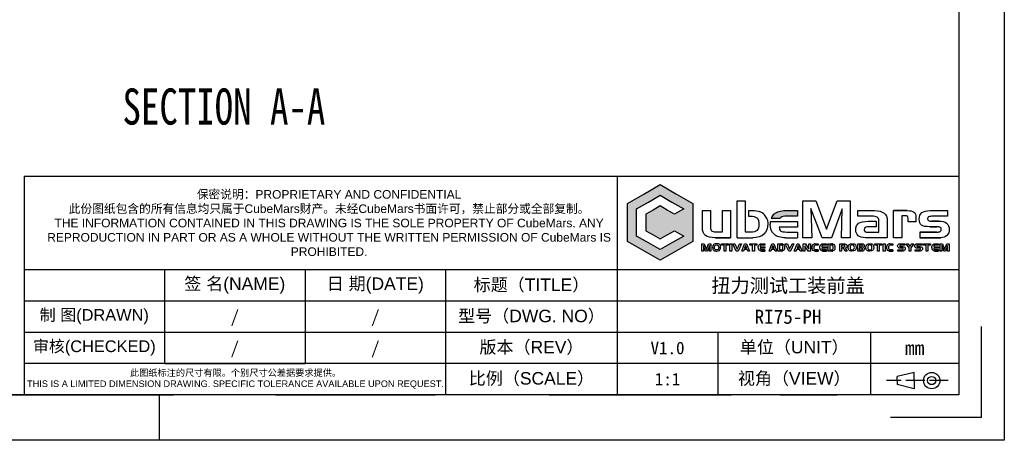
# Model space of a CAD drawing. Header units: inches. Extents: x 360 to 657, y -56 to 154.
# Tile 2 of 3: x 484 to 657, y -56 to 18. Entities that reach past the tile are written whole.
import ezdxf
from ezdxf.enums import TextEntityAlignment as Align

# ---------------------------------------------------------------- set-up
doc = ezdxf.new("R2010")
doc.units = ezdxf.units.IN
doc.linetypes.add('ACAD_ISO02W100', pattern=[15, 12, -3])
doc.layers.add('PDF_图层 1', color=7, linetype='Continuous')
doc.layers.add('尺寸', color=7, linetype='Continuous')
doc.styles.add('SLDTEXTSTYLE0', font='TXT', dxfattribs={"width": 0.75})
doc.styles.add('txt', font='txt.shx', dxfattribs={"bigfont": 'gbcbig.shx'})
doc.styles.add('宋体', font='txt')

# ---------------------------------------------------------------- blocks, each defined once
blk = doc.blocks.new('工程图外发客户模板')
at = {"linetype": 'ByBlock', "lineweight": -3, "true_color": 0x00aeef}
h = blk.add_hatch(color=140, dxfattribs=at)
h.dxf.hatch_style = 1
edge = h.paths.add_edge_path()
edge.add_spline(control_points=[(2070.61, 1510.03), (2069.96, 1510.03), (2069.46, 1509.88), (2069.13, 1509.59)], knot_values=[0, 0, 0, 0, 1, 1, 1, 1], degree=3, periodic=0)
edge.add_arc((2070.03, 1508.56), 1.37, 131.2988, 157.8409)
edge.add_line((2068.76, 1509.08), (2069.9, 1509.08))
edge.add_arc((2070.23, 1508.83), 0.41, 126.2094, 143.6474, ccw=False)
edge.add_spline(control_points=[(2069.99, 1509.16), (2070.12, 1509.26), (2070.38, 1509.31), (2070.75, 1509.31)], knot_values=[0, 0, 0, 0, 1, 1, 1, 1], degree=3, periodic=0)
edge.add_line((2070.75, 1509.31), (2072.14, 1509.31))
edge.add_line((2072.14, 1509.31), (2072.14, 1510.03))
edge.add_line((2072.14, 1510.03), (2070.61, 1510.03))
at = {"layer": 'PDF_图层 1', "linetype": 'ByBlock', "lineweight": -3, "true_color": 0x00aeef, "transparency": 33554559}
h = blk.add_hatch(color=140, dxfattribs=at)
h.paths.add_polyline_path([(2054.52, 1513.35), (2056.62, 1512.14), (2058.72, 1510.93), (2058.72, 1508.51), (2058.72, 1506.09), (2056.62, 1504.88), (2054.52, 1503.67), (2052.43, 1504.88), (2050.33, 1506.09), (2050.33, 1508.51), (2050.33, 1510.93), (2052.43, 1512.14)])
h.paths.add_polyline_path([(2054.52, 1511.99), (2056.03, 1511.12), (2057.54, 1510.25), (2056.35, 1509.56), (2055.44, 1510.09), (2054.52, 1510.62), (2053.61, 1510.09), (2052.7, 1509.56), (2052.7, 1508.51), (2052.7, 1507.45), (2053.61, 1506.92), (2054.52, 1506.4), (2055.44, 1506.92), (2056.35, 1507.45), (2057.54, 1506.77), (2056.03, 1505.9), (2054.52, 1505.03), (2053.02, 1505.9), (2051.51, 1506.77), (2051.51, 1508.51), (2051.51, 1510.25), (2053.02, 1511.12)], flags=16)
at = {"lineweight": -3}
for p, q in [((2098.61, 1633.7), (2098.61, 1480.61)), ((2092.78, 1627.86), (2092.78, 1486.44)), ((1973.04, 1514.43), (1973.04, 1486.44)), ((2049.04, 1514.43), (2049.04, 1486.44)), ((2092.84, 1502.43), (1973.04, 1502.43)), ((1991.04, 1502.43), (1991.04, 1490.43)), ((2009.04, 1502.43), (2009.04, 1490.43)), ((2027.04, 1502.43), (2027.04, 1486.44)), ((2092.78, 1498.43), (1973.04, 1498.43)), ((2095.69, 1483.52), (2095.69, 1495.19)), ((2092.78, 1494.43), (1973.04, 1494.43)), ((2061.91, 1494.43), (2061.91, 1486.44)), ((2081.49, 1494.43), (2081.49, 1486.44)), ((2092.78, 1491.18), (2092.78, 1486.44)), ((2092.78, 1490.43), (1973.04, 1490.43)), ((2087.08, 1489.31), (2084.9, 1488.79)), ((2084.9, 1488.26), (2084.9, 1488.79)), ((2087.08, 1488.26), (2087.08, 1489.31)), ((2084.9, 1488.26), (2084.9, 1487.74)), ((2087.08, 1487.21), (2084.9, 1487.74)), ((2087.08, 1488.26), (2087.08, 1487.21)), ((2092.78, 1486.44), (1887.93, 1486.44)), ((1990.36, 1486.44), (1990.36, 1480.61)), ((2095.69, 1483.52), (2084.03, 1483.52)), ((2098.61, 1480.61), (1882.1, 1480.61))]:
    blk.add_line(p, q, dxfattribs=at)
at = {"linetype": 'ByBlock', "lineweight": -3}
for p, q in [((2064.38, 1506.55), (2064.38, 1511.3)), ((2064.38, 1511.3), (2065.42, 1511.3)), ((2065.42, 1511.3), (2065.42, 1507.29)), ((2065.42, 1511.3), (2065.42, 1511.3)), ((2059.93, 1507.82), (2059.93, 1510.03)), ((2059.93, 1510.03), (2060.97, 1510.03)), ((2060.97, 1510.03), (2060.97, 1507.9)), ((2062.5, 1507.32), (2062.5, 1510.03)), ((2062.5, 1510.03), (2063.55, 1510.03)), ((2063.55, 1510.03), (2063.55, 1506.55)), ((2065.87, 1509.28), (2065.87, 1510.03)), ((2065.87, 1510.03), (2066.32, 1510.03)), ((2070.61, 1510.03), (2072.14, 1510.03)), ((2070.61, 1510.03), (2070.61, 1510.03)), ((2072.14, 1510.03), (2072.14, 1509.31)), ((2079.85, 1509.31), (2079.85, 1510.03)), ((2079.85, 1510.03), (2081.99, 1510.03)), ((2084.42, 1506.55), (2084.42, 1510.03)), ((2089.11, 1510.03), (2091.35, 1510.03)), ((2089.11, 1510.03), (2089.11, 1510.03)), ((2091.35, 1510.03), (2091.35, 1509.31)), ((2066.06, 1509.28), (2065.87, 1509.28)), ((2066.06, 1509.28), (2066.06, 1509.28)), ((2067.89, 1509.5), (2067.89, 1509.5)), ((2068.21, 1508.97), (2068.21, 1508.97)), ((2068.64, 1508.65), (2068.64, 1508.65)), ((2068.64, 1508.65), (2069.78, 1508.65)), ((2068.64, 1508.65), (2068.64, 1508.65)), ((2068.76, 1509.08), (2069.9, 1509.08)), ((2069.13, 1509.59), (2069.13, 1509.59)), ((2069.78, 1508.65), (2071.66, 1508.65)), ((2069.99, 1509.16), (2069.99, 1509.16)), ((2072.14, 1509.31), (2070.75, 1509.31)), ((2071.66, 1508.65), (2072.14, 1508.65)), ((2072.14, 1508.65), (2072.14, 1507.92)), ((2081.59, 1509.31), (2079.85, 1509.31)), ((2081.16, 1508.66), (2082.2, 1508.66)), ((2081.16, 1508.66), (2081.16, 1508.66)), ((2081.59, 1509.31), (2081.59, 1509.31)), ((2082.2, 1508.66), (2082.2, 1507.97)), ((2082.54, 1508.74), (2082.54, 1508.75)), ((2082.55, 1508.74), (2082.54, 1508.74)), ((2082.55, 1507.97), (2082.55, 1508.74)), ((2083.62, 1508.73), (2083.62, 1506.55)), ((2083.62, 1508.73), (2083.62, 1508.73)), ((2085.83, 1509.36), (2085.47, 1509.36)), ((2085.47, 1509.36), (2085.47, 1506.55)), ((2085.83, 1509.36), (2085.83, 1509.36)), ((2086.29, 1508.57), (2086.29, 1509.02)), ((2087.29, 1508.57), (2086.29, 1508.57)), ((2087.29, 1509.16), (2087.29, 1508.57)), ((2087.29, 1509.16), (2087.29, 1509.16)), ((2091.35, 1509.31), (2089.51, 1509.31)), ((2059.93, 1507.82), (2059.93, 1507.82)), ((2061.66, 1507.32), (2062.5, 1507.32)), ((2061.66, 1507.32), (2061.66, 1507.32)), ((2065.42, 1507.29), (2066.14, 1507.29)), ((2072.14, 1507.92), (2069.78, 1507.92)), ((2070.75, 1507.28), (2072.14, 1507.28)), ((2072.14, 1507.28), (2072.14, 1506.55)), ((2081.24, 1507.25), (2082.55, 1507.25)), ((2081.24, 1507.25), (2081.24, 1507.25)), ((2082.2, 1507.97), (2081.31, 1507.97)), ((2082.55, 1507.59), (2082.55, 1507.97)), ((2082.55, 1507.25), (2082.55, 1507.59)), ((2087.78, 1507.28), (2087.78, 1506.55)), ((2064.38, 1506.55), (2066.39, 1506.55)), ((2070.61, 1506.55), (2072.14, 1506.55)), ((2083.62, 1506.55), (2080.81, 1506.55)), ((2085.47, 1506.55), (2084.42, 1506.55)), ((2065.47, 1505.55), (2065.35, 1505.22)), ((2065.35, 1505.22), (2065.6, 1505.22)), ((2065.47, 1505.55), (2065.6, 1505.22)), ((2067.08, 1505.31), (2067.08, 1505.31)), ((2067.29, 1504.9), (2067.29, 1504.9)), ((2067.33, 1505.4), (2067.94, 1505.4)), ((2067.33, 1505.4), (2067.33, 1505.4)), ((2067.94, 1505.23), (2067.33, 1505.23)), ((2067.52, 1505.77), (2067.93, 1505.77)), ((2067.52, 1505.77), (2067.52, 1505.77)), ((2067.93, 1505.61), (2067.55, 1505.61)), ((2067.93, 1505.77), (2067.93, 1505.61)), ((2067.94, 1505.4), (2067.94, 1505.23)), ((2067.94, 1505.01), (2067.94, 1504.85)), ((2068.96, 1505.55), (2068.84, 1505.22)), ((2068.84, 1505.22), (2069.09, 1505.22)), ((2068.96, 1505.55), (2069.09, 1505.22)), ((2069.6, 1504.85), (2069.6, 1505.77)), ((2069.6, 1505.77), (2070.06, 1505.77)), ((2070.09, 1504.85), (2069.6, 1504.85)), ((2070.07, 1505.61), (2069.81, 1505.61)), ((2069.81, 1505.61), (2069.81, 1505.01)), ((2069.81, 1505.01), (2070.08, 1505.01)), ((2070.07, 1505.61), (2070.07, 1505.61)), ((2070.09, 1504.85), (2070.09, 1504.85)), ((2070.09, 1504.85), (2070.09, 1504.85)), ((2070.23, 1505.74), (2070.23, 1505.74)), ((2072.19, 1505.55), (2072.07, 1505.22)), ((2072.07, 1505.22), (2072.32, 1505.22)), ((2072.19, 1505.55), (2072.32, 1505.22)), ((2074.24, 1504.87), (2074.24, 1504.87)), ((2074.77, 1505.6), (2074.39, 1505.6)), ((2074.4, 1505.77), (2074.4, 1505.77)), ((2074.4, 1505.77), (2074.77, 1505.77)), ((2074.4, 1505.77), (2074.4, 1505.77)), ((2074.77, 1505.77), (2074.77, 1505.6)), ((2074.77, 1505.02), (2074.77, 1504.85)), ((2074.96, 1505.31), (2074.96, 1505.31)), ((2075.18, 1504.9), (2075.18, 1504.9)), ((2075.22, 1505.4), (2075.83, 1505.4)), ((2075.22, 1505.4), (2075.22, 1505.4)), ((2075.83, 1505.23), (2075.22, 1505.23)), ((2075.4, 1505.77), (2075.82, 1505.77)), ((2075.4, 1505.77), (2075.4, 1505.77)), ((2075.82, 1505.61), (2075.44, 1505.61)), ((2075.82, 1505.77), (2075.82, 1505.61)), ((2075.83, 1505.4), (2075.83, 1505.23)), ((2075.83, 1505.01), (2075.83, 1504.85)), ((2076.04, 1504.85), (2076.04, 1505.77)), ((2076.04, 1505.77), (2076.51, 1505.77)), ((2076.54, 1504.85), (2076.04, 1504.85)), ((2076.51, 1505.61), (2076.26, 1505.61)), ((2076.26, 1505.61), (2076.26, 1505.01)), ((2076.26, 1505.01), (2076.53, 1505.01)), ((2076.51, 1505.61), (2076.51, 1505.61)), ((2076.54, 1504.85), (2076.54, 1504.85)), ((2076.54, 1504.85), (2076.54, 1504.85)), ((2076.67, 1505.74), (2076.67, 1505.74)), ((2077.53, 1504.85), (2077.53, 1505.77)), ((2077.53, 1505.77), (2078.2, 1505.77)), ((2077.75, 1504.85), (2077.53, 1504.85)), ((2078.03, 1505.62), (2077.75, 1505.62)), ((2077.75, 1505.62), (2077.75, 1505.36)), ((2077.75, 1505.36), (2078.03, 1505.36)), ((2078, 1505.21), (2077.75, 1505.21)), ((2077.75, 1505.21), (2077.75, 1504.85)), ((2078.24, 1504.85), (2078, 1505.21)), ((2078.03, 1505.62), (2078.03, 1505.62)), ((2078.24, 1505.23), (2078.5, 1504.85)), ((2078.5, 1504.85), (2078.24, 1504.85)), ((2078.5, 1504.85), (2078.5, 1504.85)), ((2079.84, 1504.85), (2079.84, 1505.77)), ((2079.84, 1505.77), (2080.42, 1505.77)), ((2080.44, 1504.85), (2079.84, 1504.85)), ((2080.35, 1505.22), (2080.04, 1505.22)), ((2080.04, 1505.22), (2080.04, 1505.01)), ((2080.04, 1505.01), (2080.36, 1505.01)), ((2080.34, 1505.6), (2080.05, 1505.6)), ((2080.05, 1505.6), (2080.05, 1505.38)), ((2080.05, 1505.38), (2080.35, 1505.38)), ((2080.34, 1505.6), (2080.34, 1505.6)), ((2080.35, 1505.22), (2080.35, 1505.22)), ((2080.44, 1504.85), (2080.44, 1504.85)), ((2080.44, 1504.85), (2080.44, 1504.85)), ((2080.62, 1504.93), (2080.62, 1504.93)), ((2083.8, 1504.87), (2083.8, 1504.87)), ((2084.33, 1505.6), (2083.94, 1505.6)), ((2083.96, 1505.77), (2083.96, 1505.77)), ((2083.96, 1505.77), (2084.33, 1505.77)), ((2083.96, 1505.77), (2083.96, 1505.77)), ((2084.33, 1505.77), (2084.33, 1505.6)), ((2084.33, 1505.02), (2084.33, 1504.85)), ((2084.99, 1504.85), (2084.99, 1505.02)), ((2084.99, 1505.02), (2085.53, 1505.02)), ((2085.64, 1504.85), (2084.99, 1504.85)), ((2085.02, 1505.31), (2085.02, 1505.31)), ((2085.25, 1505.77), (2085.87, 1505.77)), ((2085.25, 1505.77), (2085.25, 1505.77)), ((2085.87, 1505.62), (2085.32, 1505.62)), ((2085.64, 1504.85), (2085.64, 1504.85)), ((2085.87, 1505.77), (2085.87, 1505.62)), ((2087.2, 1504.85), (2087.2, 1505.02)), ((2087.2, 1505.02), (2087.74, 1505.02)), ((2087.85, 1504.85), (2087.2, 1504.85)), ((2087.23, 1505.31), (2087.23, 1505.31)), ((2087.45, 1505.77), (2088.08, 1505.77)), ((2087.45, 1505.77), (2087.45, 1505.77)), ((2088.08, 1505.62), (2087.53, 1505.62)), ((2087.85, 1504.85), (2087.85, 1504.85)), ((2088.08, 1505.77), (2088.08, 1505.62)), ((2089.31, 1505.31), (2089.31, 1505.31)), ((2089.53, 1504.9), (2089.53, 1504.9)), ((2089.57, 1505.4), (2090.18, 1505.4)), ((2089.57, 1505.4), (2089.57, 1505.4)), ((2090.18, 1505.23), (2089.57, 1505.23)), ((2089.76, 1505.77), (2090.17, 1505.77)), ((2089.76, 1505.77), (2089.76, 1505.77)), ((2090.17, 1505.61), (2089.79, 1505.61)), ((2090.17, 1505.77), (2090.17, 1505.61)), ((2090.18, 1505.4), (2090.18, 1505.23)), ((2090.18, 1505.01), (2090.18, 1504.85))]:
    blk.add_line(p, q, dxfattribs=at)
at = {"color": 1, "linetype": 'ACAD_ISO02W100', "lineweight": -3, "ltscale": 0.2}
blk.add_line((2091.41, 1488.26), (2083.54, 1488.26), dxfattribs=at)
at = {"linetype": 'ByBlock', "lineweight": -3}
for points in [[(2054.52, 1513.35), (2056.62, 1512.14), (2058.72, 1510.93), (2058.72, 1508.51), (2058.72, 1506.09), (2056.62, 1504.88), (2054.52, 1503.67), (2052.43, 1504.88), (2050.33, 1506.09), (2050.33, 1508.51), (2050.33, 1510.93), (2052.43, 1512.14), (2054.52, 1513.35)], [(2054.52, 1511.99), (2056.03, 1511.12), (2057.54, 1510.25), (2056.35, 1509.56), (2055.44, 1510.09), (2054.52, 1510.62), (2053.61, 1510.09), (2052.7, 1509.56), (2052.7, 1508.51), (2052.7, 1507.45), (2053.61, 1506.92), (2054.52, 1506.4), (2055.44, 1506.92), (2056.35, 1507.45), (2057.54, 1506.77), (2056.03, 1505.9), (2054.52, 1505.03), (2053.02, 1505.9), (2051.51, 1506.77), (2051.51, 1508.51), (2051.51, 1510.25), (2053.02, 1511.12), (2054.52, 1511.99)], [(2072.8, 1511.3), (2074.46, 1511.3), (2075.84, 1507.65), (2077.21, 1511.3), (2078.87, 1511.3), (2078.87, 1506.55), (2077.76, 1506.55), (2077.85, 1510.25), (2076.47, 1506.55), (2075.27, 1506.55), (2073.84, 1510.28), (2073.95, 1506.55), (2072.8, 1506.55), (2072.8, 1511.3)], [(2084.42, 1510.03), (2086.18, 1510.03), (2084.42, 1510.03)], [(2089.28, 1508.68), (2090.23, 1508.68), (2089.28, 1508.68)], [(2087.78, 1507.28), (2089.98, 1507.28), (2087.78, 1507.28)], [(2089.98, 1507.96), (2089.08, 1507.96), (2089.98, 1507.96)], [(2063.55, 1506.55), (2061.58, 1506.55), (2063.55, 1506.55)], [(2090.48, 1506.55), (2087.78, 1506.55), (2090.48, 1506.55)], [(2061.03, 1504.85), (2060.83, 1504.85), (2060.83, 1505.56), (2060.57, 1504.85), (2060.34, 1504.85), (2060.07, 1505.57), (2060.07, 1504.85), (2059.88, 1504.85), (2059.88, 1505.77), (2060.18, 1505.77), (2060.45, 1505.05), (2060.71, 1505.77), (2061.03, 1505.77), (2061.03, 1504.85)], [(2063.29, 1505.62), (2062.95, 1505.62), (2062.95, 1504.85), (2062.74, 1504.85), (2062.74, 1505.62), (2062.4, 1505.62), (2062.4, 1505.77), (2063.29, 1505.77), (2063.29, 1505.62)], [(2063.71, 1504.85), (2063.47, 1504.85), (2063.47, 1505.77), (2063.71, 1505.77), (2063.71, 1504.85)], [(2064.94, 1505.77), (2064.5, 1504.85), (2064.27, 1504.85), (2063.84, 1505.77), (2064.09, 1505.77), (2064.39, 1505.07), (2064.69, 1505.77), (2064.94, 1505.77)], [(2065.98, 1504.85), (2065.75, 1504.85), (2065.67, 1505.06), (2065.29, 1505.06), (2065.2, 1504.85), (2064.98, 1504.85), (2065.35, 1505.77), (2065.58, 1505.77), (2065.98, 1504.85)], [(2066.93, 1505.62), (2066.59, 1505.62), (2066.59, 1504.85), (2066.37, 1504.85), (2066.37, 1505.62), (2066.03, 1505.62), (2066.03, 1505.77), (2066.93, 1505.77), (2066.93, 1505.62)], [(2067.94, 1504.85), (2067.49, 1504.85), (2067.94, 1504.85)], [(2067.53, 1505.01), (2067.94, 1505.01), (2067.53, 1505.01)], [(2069.47, 1504.85), (2069.24, 1504.85), (2069.16, 1505.06), (2068.78, 1505.06), (2068.69, 1504.85), (2068.47, 1504.85), (2068.84, 1505.77), (2069.07, 1505.77), (2069.47, 1504.85)], [(2071.67, 1505.77), (2071.22, 1504.85), (2070.99, 1504.85), (2070.56, 1505.77), (2070.82, 1505.77), (2071.11, 1505.07), (2071.42, 1505.77), (2071.67, 1505.77)], [(2072.7, 1504.85), (2072.47, 1504.85), (2072.39, 1505.06), (2072.01, 1505.06), (2071.93, 1504.85), (2071.7, 1504.85), (2072.08, 1505.77), (2072.3, 1505.77), (2072.7, 1504.85)], [(2073.79, 1504.85), (2073.49, 1504.85), (2073.05, 1505.53), (2073.05, 1504.85), (2072.83, 1504.85), (2072.83, 1505.77), (2073.13, 1505.77), (2073.56, 1505.08), (2073.56, 1505.77), (2073.79, 1505.77), (2073.79, 1504.85)], [(2074.77, 1504.85), (2074.37, 1504.85), (2074.77, 1504.85)], [(2074.4, 1505.02), (2074.77, 1505.02), (2074.4, 1505.02)], [(2075.83, 1504.85), (2075.38, 1504.85), (2075.83, 1504.85)], [(2075.42, 1505.01), (2075.83, 1505.01), (2075.42, 1505.01)], [(2080.68, 1505.54), (2080.68, 1505.53), (2080.68, 1505.54)], [(2082.93, 1505.62), (2082.58, 1505.62), (2082.58, 1504.85), (2082.37, 1504.85), (2082.37, 1505.62), (2082.03, 1505.62), (2082.03, 1505.77), (2082.93, 1505.77), (2082.93, 1505.62)], [(2083.34, 1504.85), (2083.1, 1504.85), (2083.1, 1505.77), (2083.34, 1505.77), (2083.34, 1504.85)], [(2084.33, 1504.85), (2083.92, 1504.85), (2084.33, 1504.85)], [(2083.96, 1505.02), (2084.33, 1505.02), (2083.96, 1505.02)], [(2085.5, 1505.24), (2085.23, 1505.24), (2085.5, 1505.24)], [(2085.33, 1505.4), (2085.63, 1505.4), (2085.33, 1505.4)], [(2087.04, 1505.77), (2086.63, 1505.24), (2086.63, 1504.85), (2086.42, 1504.85), (2086.42, 1505.24), (2086.02, 1505.77), (2086.28, 1505.77), (2086.52, 1505.41), (2086.77, 1505.77), (2087.04, 1505.77)], [(2087.7, 1505.24), (2087.43, 1505.24), (2087.7, 1505.24)], [(2087.54, 1505.4), (2087.84, 1505.4), (2087.54, 1505.4)], [(2089.17, 1505.62), (2088.83, 1505.62), (2088.83, 1504.85), (2088.61, 1504.85), (2088.61, 1505.62), (2088.27, 1505.62), (2088.27, 1505.77), (2089.17, 1505.77), (2089.17, 1505.62)], [(2090.18, 1504.85), (2089.73, 1504.85), (2090.18, 1504.85)], [(2089.77, 1505.01), (2090.18, 1505.01), (2089.77, 1505.01)], [(2091.55, 1504.85), (2091.35, 1504.85), (2091.35, 1505.56), (2091.09, 1504.85), (2090.85, 1504.85), (2090.59, 1505.57), (2090.59, 1504.85), (2090.39, 1504.85), (2090.39, 1505.77), (2090.7, 1505.77), (2090.97, 1505.05), (2091.23, 1505.77), (2091.55, 1505.77), (2091.55, 1504.85)]]:
    blk.add_lwpolyline(points, close=True, dxfattribs=at)
blk.add_lwpolyline([(2080.68, 1505.54, 0.038218), (2080.68, 1505.56), (2080.68, 1505.54, 0.038218)], format="xyb", close=True, dxfattribs=at)
at = {"lineweight": -3}
for radius in [1.05, 0.525]:
    blk.add_circle((2089.31, 1488.26), radius, dxfattribs=at)
at = {"linetype": 'ByBlock', "lineweight": -3}
for centre, radius, start, end in [((2066.81, 1508.55), 1.43, 41.315, 71.2325), ((2066.69, 1508.4), 1.63, 20.4996, 42.4078), ((2071.11, 1508.3), 2.5, 171.8695, 180.1971), ((2070.03, 1508.56), 1.37, 131.2988, 157.8409), ((2070.23, 1508.83), 0.41, 126.2094, 143.6474), ((2067.63, 1505.3), 0.552, 179.3507, 205.7141), ((2067.49, 1505.3), 0.447, 243.3823, 269.9707), ((2070.06, 1505.3), 0.47, 69.3181, 89.8524), ((2070.1, 1505.44), 0.59, 269.4959, 280.1649), ((2074.4, 1505.31), 0.466, 90.0685, 112.4968), ((2074.37, 1505.3), 0.45, 254.163, 269.961), ((2075.51, 1505.3), 0.552, 179.3507, 205.7141), ((2075.38, 1505.3), 0.447, 243.38, 269.9636), ((2076.51, 1505.3), 0.47, 69.3181, 89.8524), ((2076.54, 1505.44), 0.59, 269.4915, 280.1629), ((2080.45, 1505.1), 0.244, 269.0255, 315.2757), ((2080.46, 1505.1), 0.238, 313.6236, 1.005), ((2083.96, 1505.31), 0.466, 90.0687, 112.5057), ((2083.92, 1505.3), 0.45, 254.17, 269.9541), ((2085.22, 1505.56), 0.315, 230.4204, 270.8321), ((2087.43, 1505.56), 0.315, 230.4111, 270.8414), ((2089.87, 1505.3), 0.552, 179.3507, 205.7141), ((2089.73, 1505.3), 0.447, 243.38, 269.9636)]:
    blk.add_arc(centre, radius, start, end, dxfattribs=at)
at = {"layer": 'PDF_图层 1', "linetype": 'ByBlock', "lineweight": -3}
for points in [[(2066.32, 1510.03), (2066.72, 1510.03), (2067.04, 1509.99), (2067.27, 1509.91)], [(2081.99, 1510.03), (2082.53, 1510.03), (2082.94, 1509.92), (2083.21, 1509.71)], [(2086.18, 1510.03), (2086.59, 1510.03), (2086.87, 1509.97), (2087.04, 1509.84)], [(2087.04, 1509.84), (2087.21, 1509.71), (2087.29, 1509.48), (2087.29, 1509.16)], [(2087.71, 1508.94), (2087.71, 1509.32), (2087.83, 1509.59), (2088.05, 1509.77)], [(2088.05, 1509.77), (2088.28, 1509.94), (2088.63, 1510.03), (2089.11, 1510.03)], [(2066.96, 1509.05), (2066.78, 1509.2), (2066.48, 1509.28), (2066.06, 1509.28)], [(2067.22, 1508.27), (2067.22, 1508.63), (2067.13, 1508.89), (2066.96, 1509.05)], [(2068.21, 1508.97), (2068.28, 1508.78), (2068.32, 1508.56), (2068.32, 1508.33)], [(2070.75, 1509.31), (2070.38, 1509.31), (2070.12, 1509.26), (2069.99, 1509.16)], [(2079.95, 1508.41), (2080.19, 1508.58), (2080.6, 1508.66), (2081.16, 1508.66)], [(2082.33, 1509.19), (2082.19, 1509.27), (2081.95, 1509.31), (2081.59, 1509.31)], [(2082.54, 1508.75), (2082.54, 1508.96), (2082.47, 1509.1), (2082.33, 1509.19)], [(2083.21, 1509.71), (2083.48, 1509.49), (2083.62, 1509.16), (2083.62, 1508.73)], [(2086.21, 1509.3), (2086.15, 1509.34), (2086.03, 1509.36), (2085.83, 1509.36)], [(2086.29, 1509.02), (2086.29, 1509.16), (2086.26, 1509.25), (2086.21, 1509.3)], [(2087.99, 1508.17), (2087.81, 1508.32), (2087.71, 1508.57), (2087.71, 1508.94)], [(2088.92, 1509.24), (2088.83, 1509.19), (2088.79, 1509.11), (2088.79, 1508.99)], [(2088.79, 1508.99), (2088.79, 1508.88), (2088.83, 1508.8), (2088.9, 1508.75)], [(2088.9, 1508.75), (2088.98, 1508.7), (2089.11, 1508.68), (2089.28, 1508.68)], [(2089.51, 1509.31), (2089.21, 1509.31), (2089.01, 1509.28), (2088.92, 1509.24)], [(2090.23, 1508.68), (2090.66, 1508.68), (2090.99, 1508.59), (2091.22, 1508.41)], [(2060.32, 1506.85), (2060.06, 1507.05), (2059.93, 1507.38), (2059.93, 1507.82)], [(2060.97, 1507.9), (2060.97, 1507.67), (2061.02, 1507.51), (2061.11, 1507.43)], [(2061.11, 1507.43), (2061.2, 1507.36), (2061.39, 1507.32), (2061.66, 1507.32)], [(2066.14, 1507.29), (2066.54, 1507.29), (2066.82, 1507.37), (2066.98, 1507.52)], [(2066.98, 1507.52), (2067.14, 1507.66), (2067.22, 1507.91), (2067.22, 1508.27)], [(2068.32, 1508.33), (2068.32, 1507.77), (2068.15, 1507.34), (2067.81, 1507.02)], [(2069.12, 1506.99), (2068.79, 1507.28), (2068.62, 1507.72), (2068.62, 1508.29)], [(2069.78, 1507.92), (2069.79, 1507.67), (2069.85, 1507.5), (2069.98, 1507.41)], [(2069.98, 1507.41), (2070.1, 1507.32), (2070.35, 1507.28), (2070.75, 1507.28)], [(2079.59, 1507.55), (2079.59, 1507.95), (2079.71, 1508.23), (2079.95, 1508.41)], [(2079.9, 1506.81), (2079.69, 1506.99), (2079.59, 1507.23), (2079.59, 1507.55)], [(2080.81, 1507.88), (2080.71, 1507.82), (2080.67, 1507.72), (2080.67, 1507.58)], [(2080.67, 1507.58), (2080.67, 1507.46), (2080.71, 1507.37), (2080.78, 1507.32)], [(2080.78, 1507.32), (2080.85, 1507.27), (2081.01, 1507.25), (2081.24, 1507.25)], [(2081.31, 1507.97), (2081.07, 1507.97), (2080.9, 1507.94), (2080.81, 1507.88)], [(2089.08, 1507.96), (2088.54, 1507.96), (2088.18, 1508.03), (2087.99, 1508.17)], [(2090.41, 1507.87), (2090.32, 1507.93), (2090.17, 1507.96), (2089.98, 1507.96)], [(2089.98, 1507.28), (2090.18, 1507.28), (2090.32, 1507.3), (2090.41, 1507.36)], [(2090.54, 1507.61), (2090.54, 1507.73), (2090.5, 1507.82), (2090.41, 1507.87)], [(2090.41, 1507.36), (2090.5, 1507.41), (2090.54, 1507.5), (2090.54, 1507.61)], [(2091.22, 1508.41), (2091.44, 1508.23), (2091.56, 1507.97), (2091.56, 1507.64)], [(2091.56, 1507.64), (2091.56, 1507.32), (2091.46, 1507.05), (2091.26, 1506.85)], [(2061.58, 1506.55), (2061, 1506.55), (2060.58, 1506.65), (2060.32, 1506.85)], [(2067.81, 1507.02), (2067.47, 1506.71), (2067, 1506.55), (2066.39, 1506.55)], [(2070.61, 1506.55), (2069.96, 1506.55), (2069.46, 1506.7), (2069.12, 1506.99)], [(2080.81, 1506.55), (2080.42, 1506.55), (2080.11, 1506.64), (2079.9, 1506.81)], [(2091.26, 1506.85), (2091.05, 1506.65), (2090.79, 1506.55), (2090.48, 1506.55)], [(2067.08, 1505.31), (2067.08, 1505.4), (2067.09, 1505.48), (2067.13, 1505.55)], [(2067.13, 1505.55), (2067.17, 1505.63), (2067.22, 1505.69), (2067.29, 1505.72)], [(2067.29, 1504.9), (2067.22, 1504.93), (2067.17, 1504.99), (2067.13, 1505.06)], [(2067.29, 1505.72), (2067.33, 1505.74), (2067.36, 1505.75), (2067.4, 1505.76)], [(2067.35, 1505.48), (2067.34, 1505.46), (2067.33, 1505.43), (2067.33, 1505.4)], [(2067.33, 1505.23), (2067.33, 1505.2), (2067.34, 1505.18), (2067.35, 1505.15)], [(2067.39, 1505.55), (2067.37, 1505.52), (2067.36, 1505.5), (2067.35, 1505.48)], [(2067.35, 1505.15), (2067.35, 1505.13), (2067.37, 1505.11), (2067.39, 1505.09)], [(2067.46, 1505.6), (2067.44, 1505.59), (2067.42, 1505.57), (2067.39, 1505.55)], [(2067.39, 1505.09), (2067.41, 1505.06), (2067.43, 1505.04), (2067.45, 1505.03)], [(2067.4, 1505.76), (2067.43, 1505.77), (2067.47, 1505.77), (2067.52, 1505.77)], [(2067.45, 1505.03), (2067.48, 1505.02), (2067.5, 1505.01), (2067.53, 1505.01)], [(2067.55, 1505.61), (2067.51, 1505.61), (2067.49, 1505.6), (2067.46, 1505.6)], [(2070.21, 1505.51), (2070.18, 1505.58), (2070.13, 1505.61), (2070.07, 1505.61)], [(2070.08, 1505.01), (2070.14, 1505.01), (2070.19, 1505.04), (2070.22, 1505.1)], [(2070.4, 1505.02), (2070.35, 1504.93), (2070.29, 1504.88), (2070.2, 1504.86)], [(2070.25, 1505.3), (2070.25, 1505.38), (2070.24, 1505.45), (2070.21, 1505.51)], [(2070.22, 1505.1), (2070.24, 1505.16), (2070.25, 1505.22), (2070.25, 1505.3)], [(2070.23, 1505.74), (2070.3, 1505.72), (2070.36, 1505.66), (2070.4, 1505.57)], [(2070.4, 1505.57), (2070.44, 1505.49), (2070.46, 1505.4), (2070.46, 1505.3)], [(2070.46, 1505.3), (2070.46, 1505.19), (2070.44, 1505.1), (2070.4, 1505.02)], [(2074, 1505.3), (2074, 1505.4), (2074.02, 1505.49), (2074.05, 1505.57)], [(2074.06, 1505.03), (2074.02, 1505.11), (2074, 1505.2), (2074, 1505.3)], [(2074.05, 1505.57), (2074.09, 1505.65), (2074.15, 1505.71), (2074.23, 1505.74)], [(2074.24, 1504.87), (2074.17, 1504.89), (2074.1, 1504.95), (2074.06, 1505.03)], [(2074.25, 1505.5), (2074.23, 1505.44), (2074.22, 1505.37), (2074.22, 1505.29)], [(2074.22, 1505.29), (2074.22, 1505.22), (2074.23, 1505.16), (2074.26, 1505.11)], [(2074.39, 1505.6), (2074.33, 1505.6), (2074.28, 1505.56), (2074.25, 1505.5)], [(2074.26, 1505.11), (2074.29, 1505.05), (2074.34, 1505.02), (2074.4, 1505.02)], [(2074.96, 1505.31), (2074.96, 1505.4), (2074.98, 1505.48), (2075.01, 1505.55)], [(2075.01, 1505.55), (2075.05, 1505.63), (2075.11, 1505.69), (2075.18, 1505.72)], [(2075.18, 1504.9), (2075.11, 1504.93), (2075.05, 1504.99), (2075.02, 1505.06)], [(2075.18, 1505.72), (2075.21, 1505.74), (2075.25, 1505.75), (2075.28, 1505.76)], [(2075.23, 1505.48), (2075.22, 1505.46), (2075.22, 1505.43), (2075.22, 1505.4)], [(2075.22, 1505.23), (2075.22, 1505.2), (2075.22, 1505.18), (2075.23, 1505.15)], [(2075.28, 1505.55), (2075.26, 1505.52), (2075.24, 1505.5), (2075.23, 1505.48)], [(2075.23, 1505.15), (2075.24, 1505.13), (2075.25, 1505.11), (2075.27, 1505.09)], [(2075.27, 1505.09), (2075.29, 1505.06), (2075.32, 1505.04), (2075.34, 1505.03)], [(2075.28, 1505.76), (2075.32, 1505.77), (2075.36, 1505.77), (2075.4, 1505.77)], [(2075.35, 1505.6), (2075.33, 1505.59), (2075.3, 1505.57), (2075.28, 1505.55)], [(2075.34, 1505.03), (2075.36, 1505.02), (2075.39, 1505.01), (2075.42, 1505.01)], [(2075.44, 1505.61), (2075.4, 1505.61), (2075.37, 1505.6), (2075.35, 1505.6)], [(2076.66, 1505.51), (2076.63, 1505.58), (2076.58, 1505.61), (2076.51, 1505.61)], [(2076.53, 1505.01), (2076.59, 1505.01), (2076.63, 1505.04), (2076.66, 1505.1)], [(2076.84, 1505.02), (2076.8, 1504.93), (2076.73, 1504.88), (2076.65, 1504.86)], [(2076.7, 1505.3), (2076.7, 1505.38), (2076.69, 1505.45), (2076.66, 1505.51)], [(2076.66, 1505.1), (2076.69, 1505.16), (2076.7, 1505.22), (2076.7, 1505.3)], [(2076.67, 1505.74), (2076.75, 1505.72), (2076.81, 1505.66), (2076.85, 1505.57)], [(2076.91, 1505.3), (2076.91, 1505.19), (2076.89, 1505.1), (2076.84, 1505.02)], [(2076.85, 1505.57), (2076.89, 1505.49), (2076.91, 1505.4), (2076.91, 1505.3)], [(2078.16, 1505.58), (2078.12, 1505.61), (2078.08, 1505.62), (2078.03, 1505.62)], [(2078.03, 1505.36), (2078.07, 1505.36), (2078.11, 1505.37), (2078.14, 1505.39)], [(2078.14, 1505.39), (2078.18, 1505.41), (2078.2, 1505.44), (2078.2, 1505.48)], [(2078.2, 1505.48), (2078.2, 1505.53), (2078.19, 1505.56), (2078.16, 1505.58)], [(2078.2, 1505.77), (2078.28, 1505.77), (2078.34, 1505.74), (2078.39, 1505.69)], [(2078.41, 1505.31), (2078.36, 1505.27), (2078.31, 1505.24), (2078.24, 1505.23)], [(2078.39, 1505.69), (2078.44, 1505.63), (2078.47, 1505.56), (2078.47, 1505.48)], [(2078.47, 1505.48), (2078.47, 1505.41), (2078.45, 1505.36), (2078.41, 1505.31)], [(2078.62, 1505.33), (2078.62, 1505.47), (2078.66, 1505.58), (2078.74, 1505.66)], [(2078.75, 1504.94), (2078.66, 1505.02), (2078.62, 1505.15), (2078.62, 1505.33)], [(2078.74, 1505.66), (2078.83, 1505.75), (2078.96, 1505.79), (2079.13, 1505.79)], [(2079.13, 1504.84), (2078.96, 1504.84), (2078.84, 1504.87), (2078.75, 1504.94)], [(2078.91, 1505.53), (2078.87, 1505.48), (2078.85, 1505.41), (2078.85, 1505.32)], [(2078.85, 1505.32), (2078.85, 1505.22), (2078.87, 1505.15), (2078.9, 1505.1)], [(2078.9, 1505.1), (2078.94, 1505.03), (2079.02, 1505), (2079.14, 1505)], [(2079.12, 1505.63), (2079.03, 1505.63), (2078.96, 1505.59), (2078.91, 1505.53)], [(2079.34, 1505.54), (2079.29, 1505.6), (2079.22, 1505.63), (2079.12, 1505.63)], [(2079.13, 1505.79), (2079.32, 1505.79), (2079.45, 1505.75), (2079.53, 1505.67)], [(2079.49, 1504.93), (2079.41, 1504.87), (2079.29, 1504.84), (2079.13, 1504.84)], [(2079.14, 1505), (2079.24, 1505), (2079.31, 1505.03), (2079.35, 1505.1)], [(2079.4, 1505.32), (2079.4, 1505.41), (2079.38, 1505.48), (2079.34, 1505.54)], [(2079.35, 1505.1), (2079.38, 1505.15), (2079.4, 1505.22), (2079.4, 1505.32)], [(2079.63, 1505.31), (2079.63, 1505.14), (2079.59, 1505.01), (2079.49, 1504.93)], [(2079.53, 1505.67), (2079.6, 1505.59), (2079.63, 1505.47), (2079.63, 1505.31)], [(2080.41, 1505.57), (2080.39, 1505.59), (2080.37, 1505.6), (2080.34, 1505.6)], [(2080.35, 1505.38), (2080.38, 1505.38), (2080.4, 1505.39), (2080.42, 1505.41)], [(2080.43, 1505.19), (2080.41, 1505.21), (2080.38, 1505.22), (2080.35, 1505.22)], [(2080.36, 1505.01), (2080.39, 1505.01), (2080.41, 1505.02), (2080.43, 1505.04)], [(2080.44, 1505.48), (2080.44, 1505.52), (2080.43, 1505.54), (2080.41, 1505.57)], [(2080.42, 1505.77), (2080.49, 1505.77), (2080.54, 1505.75), (2080.59, 1505.71)], [(2080.42, 1505.41), (2080.43, 1505.43), (2080.44, 1505.46), (2080.44, 1505.48)], [(2080.45, 1505.11), (2080.45, 1505.14), (2080.45, 1505.17), (2080.43, 1505.19)], [(2080.43, 1505.04), (2080.45, 1505.06), (2080.45, 1505.08), (2080.45, 1505.11)], [(2080.64, 1505.4), (2080.62, 1505.36), (2080.59, 1505.33), (2080.54, 1505.31)], [(2080.54, 1505.31), (2080.59, 1505.29), (2080.62, 1505.27), (2080.65, 1505.23)], [(2080.59, 1505.71), (2080.64, 1505.68), (2080.67, 1505.62), (2080.68, 1505.56)], [(2080.68, 1505.53), (2080.68, 1505.48), (2080.67, 1505.44), (2080.64, 1505.4)], [(2080.65, 1505.23), (2080.68, 1505.19), (2080.69, 1505.15), (2080.69, 1505.1)], [(2080.88, 1505.33), (2080.88, 1505.47), (2080.92, 1505.58), (2081, 1505.66)], [(2081.01, 1504.94), (2080.92, 1505.02), (2080.88, 1505.15), (2080.88, 1505.33)], [(2081, 1505.66), (2081.08, 1505.75), (2081.21, 1505.79), (2081.39, 1505.79)], [(2081.39, 1504.84), (2081.22, 1504.84), (2081.09, 1504.87), (2081.01, 1504.94)], [(2081.17, 1505.53), (2081.13, 1505.48), (2081.11, 1505.41), (2081.11, 1505.32)], [(2081.11, 1505.32), (2081.11, 1505.22), (2081.12, 1505.15), (2081.16, 1505.1)], [(2081.16, 1505.1), (2081.2, 1505.03), (2081.28, 1505), (2081.4, 1505)], [(2081.38, 1505.63), (2081.29, 1505.63), (2081.22, 1505.59), (2081.17, 1505.53)], [(2081.59, 1505.54), (2081.55, 1505.6), (2081.47, 1505.63), (2081.38, 1505.63)], [(2081.39, 1505.79), (2081.58, 1505.79), (2081.71, 1505.75), (2081.79, 1505.67)], [(2081.74, 1504.93), (2081.66, 1504.87), (2081.55, 1504.84), (2081.39, 1504.84)], [(2081.4, 1505), (2081.5, 1505), (2081.57, 1505.03), (2081.61, 1505.1)], [(2081.66, 1505.32), (2081.66, 1505.41), (2081.64, 1505.48), (2081.59, 1505.54)], [(2081.61, 1505.1), (2081.64, 1505.15), (2081.66, 1505.22), (2081.66, 1505.32)], [(2081.89, 1505.31), (2081.89, 1505.14), (2081.84, 1505.01), (2081.74, 1504.93)], [(2081.79, 1505.67), (2081.86, 1505.59), (2081.89, 1505.47), (2081.89, 1505.31)], [(2083.55, 1505.3), (2083.55, 1505.4), (2083.57, 1505.49), (2083.61, 1505.57)], [(2083.62, 1505.03), (2083.57, 1505.11), (2083.55, 1505.2), (2083.55, 1505.3)], [(2083.61, 1505.57), (2083.65, 1505.65), (2083.71, 1505.71), (2083.78, 1505.74)], [(2083.8, 1504.87), (2083.72, 1504.89), (2083.66, 1504.95), (2083.62, 1505.03)], [(2083.81, 1505.5), (2083.79, 1505.44), (2083.78, 1505.37), (2083.78, 1505.29)], [(2083.78, 1505.29), (2083.78, 1505.22), (2083.79, 1505.16), (2083.82, 1505.11)], [(2083.94, 1505.6), (2083.88, 1505.6), (2083.84, 1505.56), (2083.81, 1505.5)], [(2083.82, 1505.11), (2083.85, 1505.05), (2083.9, 1505.02), (2083.96, 1505.02)], [(2084.93, 1505.5), (2084.93, 1505.58), (2084.96, 1505.65), (2085.02, 1505.7)], [(2085.02, 1505.31), (2084.96, 1505.36), (2084.93, 1505.42), (2084.93, 1505.5)], [(2085.02, 1505.7), (2085.08, 1505.75), (2085.15, 1505.77), (2085.25, 1505.77)], [(2085.24, 1505.59), (2085.22, 1505.56), (2085.21, 1505.54), (2085.21, 1505.51)], [(2085.21, 1505.51), (2085.21, 1505.48), (2085.22, 1505.45), (2085.24, 1505.43)], [(2085.32, 1505.62), (2085.29, 1505.62), (2085.27, 1505.61), (2085.24, 1505.59)], [(2085.24, 1505.43), (2085.27, 1505.41), (2085.3, 1505.4), (2085.33, 1505.4)], [(2085.66, 1505.12), (2085.66, 1505.2), (2085.61, 1505.24), (2085.5, 1505.24)], [(2085.53, 1505.02), (2085.57, 1505.02), (2085.6, 1505.03), (2085.62, 1505.04)], [(2085.62, 1505.04), (2085.65, 1505.06), (2085.66, 1505.09), (2085.66, 1505.12)], [(2085.63, 1505.4), (2085.72, 1505.4), (2085.8, 1505.38), (2085.85, 1505.33)], [(2085.85, 1504.94), (2085.79, 1504.88), (2085.73, 1504.85), (2085.64, 1504.85)], [(2085.85, 1505.33), (2085.9, 1505.28), (2085.93, 1505.22), (2085.93, 1505.14)], [(2085.93, 1505.14), (2085.93, 1505.06), (2085.9, 1504.99), (2085.85, 1504.94)], [(2087.14, 1505.5), (2087.14, 1505.58), (2087.17, 1505.65), (2087.23, 1505.7)], [(2087.23, 1505.31), (2087.17, 1505.36), (2087.14, 1505.42), (2087.14, 1505.5)], [(2087.23, 1505.7), (2087.28, 1505.75), (2087.36, 1505.77), (2087.45, 1505.77)], [(2087.45, 1505.59), (2087.43, 1505.56), (2087.41, 1505.54), (2087.41, 1505.51)], [(2087.41, 1505.51), (2087.41, 1505.48), (2087.43, 1505.45), (2087.45, 1505.43)], [(2087.53, 1505.62), (2087.5, 1505.62), (2087.48, 1505.61), (2087.45, 1505.59)], [(2087.45, 1505.43), (2087.48, 1505.41), (2087.5, 1505.4), (2087.54, 1505.4)], [(2087.87, 1505.12), (2087.87, 1505.2), (2087.82, 1505.24), (2087.7, 1505.24)], [(2087.74, 1505.02), (2087.77, 1505.02), (2087.8, 1505.03), (2087.83, 1505.04)], [(2087.83, 1505.04), (2087.86, 1505.06), (2087.87, 1505.09), (2087.87, 1505.12)], [(2087.84, 1505.4), (2087.93, 1505.4), (2088, 1505.38), (2088.06, 1505.33)], [(2088.06, 1504.94), (2088, 1504.88), (2087.93, 1504.85), (2087.85, 1504.85)], [(2088.06, 1505.33), (2088.11, 1505.28), (2088.14, 1505.22), (2088.14, 1505.14)], [(2088.14, 1505.14), (2088.14, 1505.06), (2088.11, 1504.99), (2088.06, 1504.94)], [(2089.31, 1505.31), (2089.31, 1505.4), (2089.33, 1505.48), (2089.37, 1505.55)], [(2089.37, 1505.55), (2089.41, 1505.63), (2089.46, 1505.69), (2089.53, 1505.72)], [(2089.53, 1504.9), (2089.46, 1504.93), (2089.41, 1504.99), (2089.37, 1505.06)], [(2089.53, 1505.72), (2089.57, 1505.74), (2089.6, 1505.75), (2089.64, 1505.76)], [(2089.58, 1505.48), (2089.58, 1505.46), (2089.57, 1505.43), (2089.57, 1505.4)], [(2089.57, 1505.23), (2089.57, 1505.2), (2089.58, 1505.18), (2089.58, 1505.15)], [(2089.63, 1505.55), (2089.61, 1505.52), (2089.59, 1505.5), (2089.58, 1505.48)], [(2089.58, 1505.15), (2089.59, 1505.13), (2089.61, 1505.11), (2089.63, 1505.09)], [(2089.7, 1505.6), (2089.68, 1505.59), (2089.65, 1505.57), (2089.63, 1505.55)], [(2089.63, 1505.09), (2089.65, 1505.06), (2089.67, 1505.04), (2089.69, 1505.03)], [(2089.64, 1505.76), (2089.67, 1505.77), (2089.71, 1505.77), (2089.76, 1505.77)], [(2089.69, 1505.03), (2089.71, 1505.02), (2089.74, 1505.01), (2089.77, 1505.01)], [(2089.79, 1505.61), (2089.75, 1505.61), (2089.72, 1505.6), (2089.7, 1505.6)]]:
    blk.add_open_spline(points, degree=3, dxfattribs=at)
at = {"layer": 'PDF_图层 1', "color": 0, "linetype": 'ByBlock', "lineweight": -3}
blk.add_open_spline([(2069.13, 1509.59), (2069.46, 1509.88), (2069.96, 1510.03), (2070.61, 1510.03)], degree=3, dxfattribs=at)
at = {"layer": 'PDF_图层 1', "linetype": 'ByBlock', "lineweight": -3}
for points in [[(2062.11, 1504.93), (2062.03, 1504.87), (2061.91, 1504.84), (2061.76, 1504.84), (2061.59, 1504.84), (2061.46, 1504.87), (2061.38, 1504.94), (2061.29, 1505.02), (2061.25, 1505.15), (2061.25, 1505.33), (2061.25, 1505.47), (2061.29, 1505.58), (2061.37, 1505.66), (2061.45, 1505.75), (2061.58, 1505.79), (2061.76, 1505.79), (2061.95, 1505.79), (2062.08, 1505.75), (2062.16, 1505.67), (2062.23, 1505.59), (2062.26, 1505.47), (2062.26, 1505.31), (2062.26, 1505.14), (2062.21, 1505.01), (2062.11, 1504.93)], [(2061.96, 1505.54), (2061.91, 1505.6), (2061.84, 1505.63), (2061.75, 1505.63), (2061.65, 1505.63), (2061.58, 1505.59), (2061.54, 1505.53), (2061.5, 1505.48), (2061.48, 1505.41), (2061.48, 1505.32), (2061.48, 1505.22), (2061.49, 1505.15), (2061.52, 1505.1), (2061.57, 1505.03), (2061.65, 1505), (2061.77, 1505), (2061.87, 1505), (2061.94, 1505.03), (2061.98, 1505.1), (2062.01, 1505.15), (2062.03, 1505.22), (2062.03, 1505.32), (2062.03, 1505.41), (2062, 1505.48), (2061.96, 1505.54)]]:
    blk.add_open_spline(points, degree=3, knots=[0, 0, 0, 0, 1, 1, 1, 2, 2, 2, 3, 3, 3, 4, 4, 4, 5, 5, 5, 6, 6, 6, 7, 7, 7, 8, 8, 8, 8], dxfattribs=at)
at = {"layer": '尺寸'}
for p, q in [((1973.04, 1514.43), (2092.78, 1514.43)), ((2092.78, 1502.43), (2092.78, 1498.43)), ((1991.04, 1498.43), (1991.04, 1494.43)), ((1991.04, 1494.43), (1991.04, 1490.43)), ((2061.91, 1494.43), (2049.04, 1494.43)), ((1991.04, 1490.43), (2009.04, 1490.43)), ((2049.04, 1490.43), (2049.04, 1486.44)), ((1963.02, 1486.44), (1977.6, 1486.44)), ((1977.6, 1486.44), (1992.18, 1486.44)), ((2005.3, 1486.44), (2025.71, 1486.44)), ((2040.29, 1486.44), (2063.62, 1486.44)), ((2055.33, 1486.44), (2062.62, 1486.44)), ((2069.91, 1486.44), (2077.2, 1486.44))]:
    blk.add_line(p, q, dxfattribs=at)
at = {"color": 0, "lineweight": 13, "attachment_point": 5, "style": '宋体'}
for s, insert, char_height, width in [('保密说明：{\\fArial|b0|i0|c134|p34;PROPRIETARY AND CONFIDENTIAL}\\P此份图纸包含的所有信息均只属于{\\fArial|b0|i0|c134|p34;CubeMars}财产。未经{\\fArial|b0|i0|c134|p34;CubeMars}书面许可，禁止部分或全部复制。{\\fArial|b0|i0|c134|p34;^JTHE INFORMATION CONTAINED IN THIS DRAWING IS THE SOLE PROPERTY OF CubeMars. ANY REPRODUCTION IN PART OR AS A WHOLE WITHOUT THE WRITTEN PERMISSION OF CubeMars IS PROHIBITED.}', (2012.12, 1508.43), 1.1, 73.8339), ('此图纸标注的尺寸有限。个别尺寸公差据要求提供。{\\fArial|b0|i0|c134|p34;\\PTHIS IS A LIMITED DIMENSION DRAWING. SPECIFIC TOLERANCE AVAILABLE UPON REQUEST.}', (2000.13, 1488.44), 0.84, 53.8097)]:
    blk.add_mtext(s, dxfattribs=dict(at, insert=insert, char_height=char_height, width=width))
at = {"lineweight": -3, "attachment_point": 5, "style": 'txt'}
for s, insert, char_height, width in [('{\\fSimSun|b0|i0|c134|p2;签\\fArial|b0|i0|c0|p34; \\fSimSun|b0|i0|c134|p2;名\\fArial|b0|i0|c0|p34;(NAME)}', (2000.04, 1500.43), 1.6, 18), ('{\\fSimSun|b0|i0|c134|p2;\\C0;日\\fArial|b0|i0|c0|p34; \\fSimSun|b0|i0|c134|p2;期\\fArial|b0|i0|c0|p34;(DATE)}', (2018.04, 1500.43), 1.6, 18), ('{\\fSimSun|b0|i0|c134|p2;\\C0;标题（\\fArial|b0|i0|c0|p34;TITLE\\fSimSun|b0|i0|c134|p2;）\\fArial|b0|i0|c0|p34; }', (2038.04, 1500.43), 1.6, 22), ('{\\fSimSun|b0|i0|c134|p2;\\C0;制\\fArial|b0|i0|c0|p34; \\fSimSun|b0|i0|c134|p2;图\\fArial|b0|i0|c0|p34;(DRAWN)}', (1982.04, 1496.44), 1.5, 18), ('{\\fSimSun|b0|i0|c134|p2;\\C0;型号（\\fArial|b0|i0|c0|p34;DWG. NO\\fSimSun|b0|i0|c134|p2;）\\fArial|b0|i0|c0|p34; }', (2038.04, 1496.43), 1.6, 22), ('{\\fSimSun|b0|i0|c134|p2;\\C0;审核\\fArial|b0|i0|c0|p34;(CHECKED)}', (1982.04, 1492.43), 1.5, 18), ('{\\fSimSun|b0|i0|c134|p2;\\C0;版本（\\fArial|b0|i0|c0|p34;REV\\fSimSun|b0|i0|c134|p2;）}', (2038.04, 1492.44), 1.6, 22), ('{\\fSimSun|b0|i0|c134|p2;\\C0;单位（\\fArial|b0|i0|c0|p34;UNIT\\fSimSun|b0|i0|c134|p2;）}', (2071.7, 1492.44), 1.6, 19.58), ('{\\fSimSun|b0|i0|c134|p2;\\C0;mm}', (2087.13, 1492.44), 1.8225, 11.29), ('{\\fSimSun|b0|i0|c134|p2;\\C0;比例（\\fArial|b0|i0|c0|p34;SCALE\\fSimSun|b0|i0|c134|p2;）}', (2038.04, 1488.44), 1.6, 22), ('{\\fSimSun|b0|i0|c134|p2;\\C0;视角（\\fArial|b0|i0|c0|p34;VIEW\\fSimSun|b0|i0|c134|p2;）}', (2071.7, 1488.44), 1.6, 19.58)]:
    blk.add_mtext(s, dxfattribs=dict(at, insert=insert, char_height=char_height, width=width))
at = {"layer": '尺寸', "style": '宋体'}
for tag, p in [('BT', (2070.91, 1500.43)), ('ZTRY', (2000.04, 1496.43)), ('ZTRQ', (2018.04, 1496.43)), ('XH', (2070.91, 1496.43)), ('SHRY', (2000.04, 1492.43)), ('SHRQ', (2018.04, 1492.43)), ('BB', (2055.47, 1492.43)), ('BL', (2055.47, 1488.44))]:
    blk.add_attdef(tag, text='', height=2, dxfattribs=at).set_placement(p, align=Align.MIDDLE_CENTER)

msp = doc.modelspace()

# ---------------------------------------------------------------- block references
at = {"layer": '尺寸'}
ref = msp.add_blockref('工程图外发客户模板', (-2221.605, -2087.195), dxfattribs=dict(at, xscale=1.371755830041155, yscale=1.371755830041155, zscale=1.371755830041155))
ref.add_attrib('BT', '扭力测试工装前盖', dxfattribs={"height": 2.4692, "style": '宋体'}).set_placement((619.176, -28.968), align=Align.MIDDLE_CENTER)
ref.add_attrib('XH', 'RI75-PH', dxfattribs={"height": 2.4692, "style": '宋体'}).set_placement((619.176, -34.455), align=Align.MIDDLE_CENTER)
ref.add_attrib('BB', 'V1.0', dxfattribs={"height": 2.1948, "style": '宋体'}).set_placement((598.003, -39.942), align=Align.MIDDLE_CENTER)
ref.add_attrib('BL', '1:1', dxfattribs={"height": 2.1948, "style": '宋体'}).set_placement((598.003, -45.422), align=Align.MIDDLE_CENTER)
ref.add_attrib('ZTRY', '/', dxfattribs={"height": 2.195, "style": '宋体'}).set_placement((521.96, -34.451), align=Align.MIDDLE_CENTER)
ref.add_attrib('ZTRQ', '/', dxfattribs={"height": 2.195, "style": '宋体'}).set_placement((546.651, -34.451), align=Align.MIDDLE_CENTER)
ref.add_attrib('SHRY', '/', dxfattribs={"height": 2.195, "style": '宋体'}).set_placement((521.96, -39.938), align=Align.MIDDLE_CENTER)
ref.add_attrib('SHRQ', '/', dxfattribs={"height": 2.195, "style": '宋体'}).set_placement((546.651, -39.938), align=Align.MIDDLE_CENTER)

# ---------------------------------------------------------------- texts
at = {"color": 1, "linetype": 'Continuous', "insert": (502.232, 5.657), "char_height": 6.35, "attachment_point": 1, "style": 'SLDTEXTSTYLE0'}
msp.add_mtext('{\\fSimSun|b0|i0|c0|p2;SECTION\\fSimSun|b0|i0|c134|p2; A-A}', dxfattribs=at)

doc.saveas('drawing.dxf')
